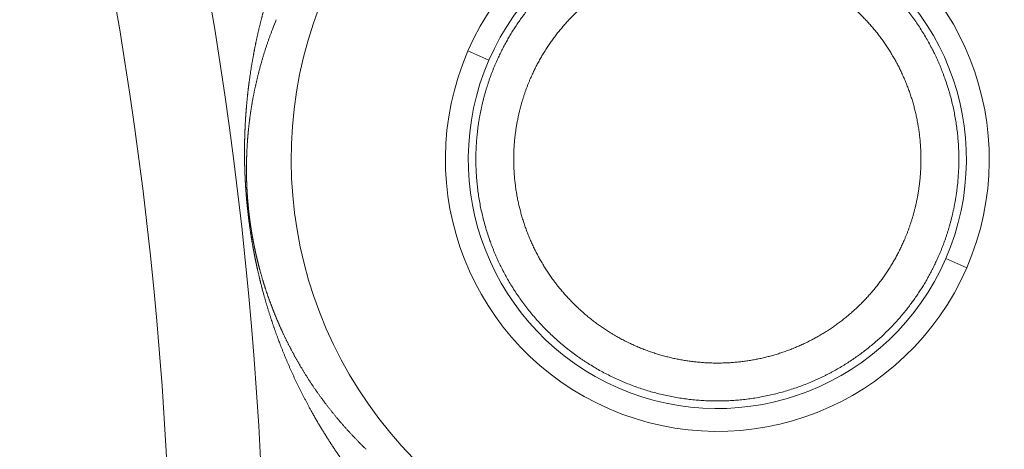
# Model space of a CAD drawing. Header units: millimetres. Extents: x 5437 to 18441, y -4466 to 3128.
# Tile 205 of 256: x 8572 to 8593, y -2773 to -2764. Entities that reach past the tile are written whole.
import ezdxf

# ---------------------------------------------------------------- set-up
doc = ezdxf.new("R2010")
doc.units = ezdxf.units.MM
doc.layers.add('1', color=7, linetype='Continuous', true_color=0xffffff)
doc.styles.add('TXT08', font='txt.shx', dxfattribs={"width": 0.8, "bigfont": 'gbcbig.shx'})
doc.dimstyles.get("Standard").update_dxf_attribs({"dimtxt": 0.18, "dimasz": 0.18, "dimexe": 0.18, "dimexo": 0.0625, "dimgap": 0.09, "dimtad": 0, "dimtih": 1, "dimtoh": 1, "dimdec": 4, "dimzin": 0, "dimdsep": 46, "dimtxsty": 'Standard', "dimcen": 0.09, "dimadec": 0, "dimazin": 0, "dimtfac": 1, "dimtdec": 4, "dimtofl": 0, "dimtmove": 0, "dimatfit": 3, "dimfxl": 1, "dimtolj": 1, "dimtzin": 0, "dimarcsym": 0})
doc.dimstyles.new('YanXiu', dxfattribs={"dimtxt": 40, "dimasz": 30, "dimexe": 0.66, "dimexo": 0.66, "dimgap": 0.66, "dimtad": 0, "dimdec": 1, "dimdsep": 46, "dimtxsty": 'TXT08', "dimcen": 0, "dimclrd": 256, "dimclre": 165, "dimclrt": 90, "dimazin": 2, "dimtfac": 1, "dimtdec": 1, "dimtofl": 0, "dimtmove": 0, "dimatfit": 3, "dimfxl": 1, "dimlwd": 5, "dimlwe": 13, "dimarcsym": 0})

# ---------------------------------------------------------------- blocks, each defined once
blk = doc.blocks.new('*D53')
at = {"color": 0, "lineweight": -2, "transparency": 16777216}
for p, q in [((10989.431, -2154.415), (10692.917, -2240.821)), ((11069.431, -2154.415), (10989.431, -2154.415)), ((8443.48, -2896.412), (8443.48, -2896.232)), ((8443.39, -2896.322), (8443.57, -2896.322))]:
    blk.add_line(p, q, dxfattribs=at)
at = {"color": 0, "lineweight": 20, "transparency": 16777216}
blk.add_solid([(10689.187, -2228.02), (10696.648, -2253.622), (10616.112, -2263.203)], dxfattribs=at)
at = {"layer": 'Defpoints', "color": 0, "lineweight": 20, "transparency": 16777216}
for p in [(10616.112, -2263.203), (6270.848, -3529.44)]:
    blk.add_point(p, dxfattribs=at)
at = {"color": 0, "lineweight": 20, "transparency": 16777216, "insert": (11249.521, -2154.415), "char_height": 80, "attachment_point": 5}
blk.add_mtext('\\A1;R2260', dxfattribs=at)
blk = doc.blocks.new('*D54')
at = {"color": 0, "lineweight": -2, "transparency": 16777216}
blk.add_line((7492.685, -2896.322), (7463.516, -2896.322), dxfattribs=at)
at = {"color": 0, "lineweight": -3, "transparency": 16777216}
for start, end in [(14.724706, 87.329624), (101.590205, 175.275294)]:
    blk.add_arc((8434.119, -2896.322), 970.423, start, end, dxfattribs=at)
at = {"color": 0, "lineweight": 20, "transparency": 16777216}
for points in [[(9385.695, -2646.81), (9359.647, -2652.519), (9389.799, -2727.809)], [(7480.316, -2816.939), (7453.672, -2815.84), (7463.696, -2896.322)]]:
    blk.add_solid(points, dxfattribs=at)
at = {"layer": 'Defpoints', "color": 0, "lineweight": 20, "transparency": 16777216}
for p in [(7900.863, -2085.545), (10671.817, -2501.755), (7492.748, -2896.322), (7740.501, -2896.322), (8434.119, -2896.322)]:
    blk.add_point(p, dxfattribs=at)
at = {"color": 0, "lineweight": 20, "transparency": 16777216, "insert": (8359.241, -1928.792), "char_height": 80, "attachment_point": 5}
blk.add_mtext('\\A1;165%%D', dxfattribs=at)
blk = doc.blocks.new('*D56')
at = {"lineweight": 5, "transparency": 16777216}
blk.add_line((9409.719, -2278.028), (9220.9, -2398.87), dxfattribs=at)
at = {"lineweight": 20, "transparency": 16777216}
blk.add_solid([(9218.205, -2394.659), (9223.595, -2403.082), (9195.632, -2415.042)], dxfattribs=at)
at = {"layer": 'Defpoints', "color": 0, "lineweight": 20, "transparency": 16777216}
for p in [(9195.632, -2415.042), (8443.48, -2896.412)]:
    blk.add_point(p, dxfattribs=at)
at = {"color": 90, "lineweight": 20, "transparency": 16777216, "insert": (9459.689, -2246.048), "char_height": 40, "attachment_point": 5, "rotation": 32.6188, "style": 'TXT08'}
blk.add_mtext('R893', dxfattribs=at)

msp = doc.modelspace()

# ---------------------------------------------------------------- linework, layer by layer
at = {"color": 7, "lineweight": 20}
msp.add_arc((8443.47995, -2896.41157), 893, 10.1099821, 350.11198757, dxfattribs=at)
at = {"layer": '1', "color": 0, "lineweight": 20}
for p, q in [((8581.9104, -2764.2914), (8582.35321, -2764.48373)), ((8591.99996, -2768.67385), (8592.44276, -2768.86618))]:
    msp.add_line(p, q, dxfattribs=at)
for centre, radius, start, end in [((8495.27522, -2777.08546), 82.36106, 357.5117355, 28.8132012), ((8495.27522, -2777.08546), 80.37817, 357.1856145, 28.6322405), ((8587.17658, -2766.57879), 5.7415, 336.52205, 156.52205), ((8587.17658, -2766.57879), 5.25873, 336.52205, 156.52205), ((8587.17658, -2766.57879), 9, 156.52205, 231.761635), ((8587.17658, -2766.57879), 5.7415, 156.52205, 336.52205), ((8587.17658, -2766.57879), 5.25873, 156.52205, 336.52205)]:
    msp.add_arc(centre, radius, start, end, dxfattribs=at)
for points, degree, knots in [([(8591.85437, -2768.61061), (8592.07475, -2768.10324), (8592.22634, -2767.56599), (8592.30372, -2767.01125), (8592.30618, -2765.89481), (8592.01128, -2764.81801), (8591.79124, -2764.30293), (8591.21711, -2763.34541), (8590.40876, -2762.57533), (8589.95445, -2762.24773), (8588.9685, -2761.72393), (8587.87867, -2761.48157), (8587.32046, -2761.43545), (8586.20564, -2761.49569), (8585.1471, -2761.8506), (8584.64519, -2762.09921), (8583.81712, -2762.66125), (8583.14999, -2763.40275), (8582.89147, -2763.76125), (8582.67351, -2764.14472), (8582.49879, -2764.54697)], 5, [0, 0, 0, 0, 0, 0, 0.17262756, 0.17262756, 0.17262756, 0.34525511, 0.34525511, 0.34525511, 0.51788267, 0.51788267, 0.51788267, 0.69051023, 0.69051023, 0.69051023, 0.86313778, 0.86313778, 0.86313778, 1, 1, 1, 1, 1, 1]), ([(8583.23256, -2764.86569), (8583.39445, -2764.49298), (8583.60036, -2764.1394), (8583.84731, -2763.81186), (8584.41385, -2763.22135), (8585.1024, -2762.77909), (8585.47135, -2762.59983), (8586.24458, -2762.33186), (8587.05895, -2762.25142), (8587.46907, -2762.25971), (8588.27953, -2762.37301), (8589.04129, -2762.67202), (8589.40269, -2762.86605), (8590.07279, -2763.33579), (8590.615, -2763.94872), (8590.8485, -2764.28598), (8591.2314, -2765.00921), (8591.43524, -2765.80176), (8591.48967, -2766.20833), (8591.49939, -2766.88294), (8591.3793, -2767.5441), (8591.31216, -2767.80016), (8591.22565, -2768.05005), (8591.1206, -2768.29189)], 5, [0, 0, 0, 0, 0, 0, 0.15040116, 0.15040116, 0.15040116, 0.30080233, 0.30080233, 0.30080233, 0.45120349, 0.45120349, 0.45120349, 0.60160465, 0.60160465, 0.60160465, 0.75200582, 0.75200582, 0.75200582, 0.90240698, 0.90240698, 0.90240698, 1, 1, 1, 1, 1, 1]), ([(8577.31507, -2764.76405), (8577.31638, -2764.75536), (8577.31899, -2764.73792), (8577.32298, -2764.71191), (8577.32702, -2764.6859), (8577.33112, -2764.65991), (8577.33528, -2764.63394), (8577.33949, -2764.60797), (8577.34377, -2764.58203), (8577.34811, -2764.55609), (8577.35251, -2764.53017), (8577.35697, -2764.50427), (8577.36149, -2764.47838), (8577.36607, -2764.4525), (8577.37071, -2764.42664), (8577.37541, -2764.40079), (8577.38016, -2764.37495), (8577.38498, -2764.34913), (8577.38986, -2764.32333), (8577.3948, -2764.29753), (8577.3998, -2764.27175), (8577.40486, -2764.24599), (8577.40998, -2764.22023), (8577.41515, -2764.19449), (8577.42039, -2764.16877), (8577.42569, -2764.14306), (8577.43105, -2764.11736), (8577.43647, -2764.09167), (8577.44195, -2764.066), (8577.44749, -2764.04034), (8577.45309, -2764.01469), (8577.45875, -2763.98906), (8577.46447, -2763.96344), (8577.47025, -2763.93783), (8577.47609, -2763.91224), (8577.48199, -2763.88666), (8577.48795, -2763.86109), (8577.49397, -2763.83554), (8577.50006, -2763.81), (8577.5062, -2763.78447), (8577.5124, -2763.75895), (8577.51866, -2763.73345), (8577.52499, -2763.70795), (8577.53137, -2763.68248), (8577.53781, -2763.65701), (8577.54432, -2763.63156), (8577.55088, -2763.60611), (8577.55751, -2763.58069), (8577.56419, -2763.55527), (8577.57094, -2763.52987), (8577.57775, -2763.50447), (8577.58461, -2763.47909), (8577.59154, -2763.45373), (8577.59853, -2763.42836), (8577.60322, -2763.41153), (8577.60557, -2763.4031)], 3, [0, 0, 0, 0, 0.01593963, 0.03198948, 0.04814974, 0.06442056, 0.08080213, 0.0972946, 0.11389816, 0.13061294, 0.14743912, 0.16437685, 0.18142627, 0.19858754, 0.2158608, 0.23324619, 0.25074386, 0.26835393, 0.28607655, 0.30391185, 0.32185995, 0.33992099, 0.35809508, 0.37638236, 0.39478293, 0.41329692, 0.43192444, 0.45066561, 0.46952054, 0.48848934, 0.50757211, 0.52676896, 0.54607999, 0.56550531, 0.58504502, 0.60469921, 0.62446799, 0.64435143, 0.66434965, 0.68446273, 0.70469076, 0.72503383, 0.74549202, 0.76606543, 0.78675413, 0.80755822, 0.82847776, 0.84951284, 0.87066354, 0.89192994, 0.91331211, 0.93481013, 0.95642407, 0.978154, 1, 1, 1, 1]), ([(8577.78746, -2763.81967), (8577.78348, -2763.82998), (8577.77556, -2763.85053), (8577.76377, -2763.88157), (8577.75211, -2763.91261), (8577.74059, -2763.94368), (8577.72919, -2763.97477), (8577.71793, -2764.00589), (8577.70681, -2764.03702), (8577.69581, -2764.06818), (8577.68495, -2764.09935), (8577.67423, -2764.13055), (8577.66363, -2764.16176), (8577.65317, -2764.19299), (8577.64284, -2764.22424), (8577.63264, -2764.25551), (8577.62258, -2764.28679), (8577.61265, -2764.31808), (8577.60285, -2764.34939), (8577.59318, -2764.38072), (8577.58364, -2764.41206), (8577.57424, -2764.44341), (8577.56497, -2764.47477), (8577.55583, -2764.50614), (8577.54682, -2764.53753), (8577.53794, -2764.56892), (8577.52919, -2764.60032), (8577.52058, -2764.63174), (8577.5121, -2764.66316), (8577.50374, -2764.69459), (8577.49552, -2764.72602), (8577.48743, -2764.75746), (8577.47947, -2764.78891), (8577.47164, -2764.82036), (8577.46394, -2764.85182), (8577.45637, -2764.88328), (8577.44893, -2764.91474), (8577.44162, -2764.9462), (8577.43444, -2764.97767), (8577.4274, -2765.00914), (8577.42047, -2765.04059), (8577.41593, -2765.06174), (8577.41367, -2765.07225)], 3, [0, 0, 0, 0, 0.02961005, 0.05898257, 0.08811762, 0.11701527, 0.14567561, 0.17409868, 0.20228459, 0.23023339, 0.25794518, 0.28542002, 0.31265801, 0.33965923, 0.36642376, 0.3929517, 0.41924314, 0.44529818, 0.47111691, 0.49669943, 0.52204585, 0.54715627, 0.5720308, 0.59666955, 0.62107264, 0.6452402, 0.66917233, 0.69286917, 0.71633085, 0.73955749, 0.76254925, 0.78530626, 0.80782867, 0.83011663, 0.85217029, 0.87398983, 0.89557539, 0.91692717, 0.93804533, 0.95893006, 0.97958155, 1, 1, 1, 1]), ([(8582.49879, -2764.54697), (8582.27842, -2765.05434), (8582.12683, -2765.59159), (8582.04944, -2766.14633), (8582.04699, -2767.26277), (8582.34189, -2768.33957), (8582.56192, -2768.85465), (8583.13605, -2769.81217), (8583.94441, -2770.58225), (8584.39872, -2770.90985), (8585.38467, -2771.43365), (8586.47449, -2771.67601), (8587.0327, -2771.72213), (8588.14753, -2771.66189), (8589.20607, -2771.30698), (8589.70798, -2771.05837), (8590.53605, -2770.49633), (8591.20318, -2769.75484), (8591.46169, -2769.39633), (8591.67965, -2769.01286), (8591.85437, -2768.61061)], 5, [0, 0, 0, 0, 0, 0, 0.17262756, 0.17262756, 0.17262756, 0.34525511, 0.34525511, 0.34525511, 0.51788267, 0.51788267, 0.51788267, 0.69051023, 0.69051023, 0.69051023, 0.86313779, 0.86313779, 0.86313779, 1, 1, 1, 1, 1, 1]), ([(8577.20875, -2765.80472), (8577.20918, -2765.79708), (8577.21003, -2765.78174), (8577.21137, -2765.75888), (8577.21276, -2765.73601), (8577.21419, -2765.71315), (8577.21566, -2765.69029), (8577.21719, -2765.66744), (8577.21876, -2765.64459), (8577.22037, -2765.62175), (8577.22203, -2765.59892), (8577.22374, -2765.57609), (8577.22549, -2765.55327), (8577.22729, -2765.53045), (8577.22914, -2765.50764), (8577.23103, -2765.48483), (8577.23297, -2765.46203), (8577.23496, -2765.43923), (8577.23699, -2765.41644), (8577.23906, -2765.39365), (8577.24119, -2765.37087), (8577.24336, -2765.34809), (8577.24557, -2765.32532), (8577.24784, -2765.30255), (8577.25015, -2765.27979), (8577.2525, -2765.25703), (8577.2549, -2765.23428), (8577.25735, -2765.21153), (8577.25985, -2765.18878), (8577.26239, -2765.16605), (8577.26497, -2765.14331), (8577.26761, -2765.12058), (8577.27029, -2765.09786), (8577.27301, -2765.07514), (8577.27578, -2765.05242), (8577.2786, -2765.02971), (8577.28147, -2765.007), (8577.28438, -2764.9843), (8577.28734, -2764.9616), (8577.29034, -2764.93891), (8577.29339, -2764.91621), (8577.29545, -2764.90116), (8577.29649, -2764.89361)], 3, [0, 0, 0, 0, 0.02155605, 0.04328174, 0.06517774, 0.08724472, 0.1094833, 0.13189411, 0.15447776, 0.17723485, 0.20016597, 0.22327167, 0.24655252, 0.27000907, 0.29364184, 0.31745135, 0.34143812, 0.36560264, 0.3899454, 0.41446688, 0.43916753, 0.46404782, 0.48910819, 0.51434908, 0.53977092, 0.56537411, 0.59115909, 0.61712623, 0.64327594, 0.6696086, 0.69612458, 0.72282425, 0.74970798, 0.77677612, 0.80402901, 0.831467, 0.85909041, 0.88689957, 0.9148948, 0.94307641, 0.97144471, 1, 1, 1, 1]), ([(8591.1206, -2768.29189), (8590.95871, -2768.6646), (8590.7528, -2769.01818), (8590.50586, -2769.34572), (8589.93931, -2769.93623), (8589.25077, -2770.37849), (8588.88182, -2770.55776), (8588.10859, -2770.82573), (8587.29421, -2770.90616), (8586.8841, -2770.89787), (8586.07364, -2770.78457), (8585.31188, -2770.48556), (8584.95048, -2770.29153), (8584.28037, -2769.82179), (8583.73816, -2769.20886), (8583.50467, -2768.87161), (8583.12177, -2768.14837), (8582.91792, -2767.35582), (8582.86349, -2766.94925), (8582.85377, -2766.27464), (8582.97386, -2765.61348), (8583.04101, -2765.35743), (8583.12752, -2765.10753), (8583.23256, -2764.86569)], 5, [0, 0, 0, 0, 0, 0, 0.15040116, 0.15040116, 0.15040116, 0.30080233, 0.30080233, 0.30080233, 0.45120349, 0.45120349, 0.45120349, 0.60160465, 0.60160465, 0.60160465, 0.75200582, 0.75200582, 0.75200582, 0.90240698, 0.90240698, 0.90240698, 1, 1, 1, 1, 1, 1]), ([(8577.41367, -2765.07225), (8577.41186, -2765.08072), (8577.40827, -2765.09759), (8577.40296, -2765.12307), (8577.39772, -2765.14855), (8577.39257, -2765.17404), (8577.3875, -2765.19953), (8577.38251, -2765.22504), (8577.3776, -2765.25055), (8577.37278, -2765.27607), (8577.36804, -2765.3016), (8577.36338, -2765.32711), (8577.36032, -2765.34426), (8577.35879, -2765.35279)], 3, [0, 0, 0, 0, 0.09515739, 0.18946298, 0.28291746, 0.37552151, 0.46727584, 0.55818118, 0.64823828, 0.7374479, 0.82581085, 0.91332794, 1, 1, 1, 1]), ([(8577.35879, -2765.35281), (8577.35727, -2765.36141), (8577.35425, -2765.37852), (8577.34979, -2765.4044), (8577.34541, -2765.43025), (8577.34111, -2765.45611), (8577.3369, -2765.48198), (8577.33278, -2765.50785), (8577.32874, -2765.53372), (8577.32478, -2765.55959), (8577.32091, -2765.58547), (8577.31712, -2765.61134), (8577.31341, -2765.63722), (8577.30979, -2765.6631), (8577.30625, -2765.68898), (8577.3028, -2765.71485), (8577.29943, -2765.74073), (8577.29614, -2765.76661), (8577.29294, -2765.79249), (8577.28982, -2765.81836), (8577.28679, -2765.84424), (8577.28384, -2765.87011), (8577.28097, -2765.89598), (8577.27819, -2765.92185), (8577.27549, -2765.94771), (8577.27287, -2765.97358), (8577.27034, -2765.99944), (8577.26789, -2766.02529), (8577.26552, -2766.05114), (8577.26323, -2766.07699), (8577.26103, -2766.10284), (8577.25891, -2766.12867), (8577.25688, -2766.15451), (8577.25492, -2766.18034), (8577.25305, -2766.20616), (8577.25127, -2766.23198), (8577.24956, -2766.25779), (8577.24794, -2766.28359), (8577.2464, -2766.30939), (8577.24494, -2766.33518), (8577.24356, -2766.36096), (8577.24227, -2766.38674), (8577.24106, -2766.4125), (8577.23993, -2766.43826), (8577.23888, -2766.46401), (8577.23791, -2766.48976), (8577.23702, -2766.51547), (8577.2365, -2766.53281), (8577.23623, -2766.54141)], 3, [0, 0, 0, 0, 0.02784549, 0.05541293, 0.08270262, 0.10971488, 0.13645002, 0.16290838, 0.18909029, 0.21499612, 0.24062622, 0.26598098, 0.29106078, 0.31586602, 0.34039712, 0.36465451, 0.38863863, 0.41234995, 0.43578893, 0.45895607, 0.48185188, 0.50447689, 0.52683165, 0.54891672, 0.57073269, 0.59228018, 0.61355981, 0.63457224, 0.65531817, 0.67579829, 0.69601335, 0.71596412, 0.73565139, 0.75507599, 0.7742388, 0.7931407, 0.81178265, 0.83016562, 0.84829063, 0.86615874, 0.88377108, 0.90112879, 0.9182331, 0.93508527, 0.95168662, 0.96803855, 0.9841425, 1, 1, 1, 1]), ([(8577.1991, -2766.01361), (8577.19929, -2766.00848), (8577.19969, -2765.99783), (8577.20035, -2765.98146), (8577.20108, -2765.96407), (8577.20188, -2765.94568), (8577.20275, -2765.92628), (8577.20394, -2765.9003), (8577.2054, -2765.86949), (8577.20708, -2765.83559), (8577.20821, -2765.8146), (8577.20875, -2765.80472)], 3, [0, 0, 0, 0, 0.07117792, 0.14762862, 0.22935486, 0.31635893, 0.40864279, 0.50620812, 0.68884406, 0.85343786, 1, 1, 1, 1]), ([(8577.23983, -2767.47325), (8577.2393, -2767.46752), (8577.23824, -2767.45606), (8577.23669, -2767.43889), (8577.23516, -2767.42172), (8577.23366, -2767.40455), (8577.23218, -2767.38738), (8577.23073, -2767.37022), (8577.22931, -2767.35305), (8577.22791, -2767.33588), (8577.22654, -2767.31871), (8577.2252, -2767.30155), (8577.22388, -2767.28438), (8577.22258, -2767.26721), (8577.22132, -2767.25005), (8577.22008, -2767.23288), (8577.21886, -2767.21572), (8577.21768, -2767.19855), (8577.21652, -2767.18139), (8577.21538, -2767.16422), (8577.21427, -2767.14706), (8577.21319, -2767.12989), (8577.21213, -2767.11273), (8577.2111, -2767.09556), (8577.2101, -2767.0784), (8577.20912, -2767.06123), (8577.20817, -2767.04407), (8577.20724, -2767.0269), (8577.20634, -2767.00974), (8577.20547, -2766.99257), (8577.20463, -2766.97541), (8577.20381, -2766.95825), (8577.20301, -2766.94108), (8577.20224, -2766.92392), (8577.2015, -2766.90675), (8577.20079, -2766.88959), (8577.2001, -2766.87242), (8577.19944, -2766.85525), (8577.1988, -2766.83809), (8577.19819, -2766.82092), (8577.1976, -2766.80376), (8577.19705, -2766.78659), (8577.19651, -2766.76942), (8577.19601, -2766.75226), (8577.19553, -2766.73509), (8577.19508, -2766.71792), (8577.19465, -2766.70075), (8577.19425, -2766.68359), (8577.19388, -2766.66642), (8577.19353, -2766.64925), (8577.19321, -2766.63208), (8577.19291, -2766.61491), (8577.19264, -2766.59774), (8577.1924, -2766.58057), (8577.19218, -2766.5634), (8577.19199, -2766.54623), (8577.19183, -2766.52905), (8577.19169, -2766.51188), (8577.19158, -2766.49471), (8577.19149, -2766.47753), (8577.19143, -2766.46036), (8577.1914, -2766.44319), (8577.19139, -2766.42601), (8577.19141, -2766.40883), (8577.19146, -2766.39166), (8577.19153, -2766.37448), (8577.19163, -2766.3573), (8577.19175, -2766.34012), (8577.1919, -2766.32294), (8577.19208, -2766.30576), (8577.19228, -2766.28858), (8577.19251, -2766.2714), (8577.19277, -2766.25421), (8577.19305, -2766.23703), (8577.19336, -2766.21985), (8577.19369, -2766.20266), (8577.19405, -2766.18548), (8577.19444, -2766.16829), (8577.19485, -2766.1511), (8577.19529, -2766.13391), (8577.19575, -2766.11672), (8577.19624, -2766.09953), (8577.19676, -2766.08234), (8577.19731, -2766.06515), (8577.19788, -2766.04795), (8577.19847, -2766.03075), (8577.19889, -2766.01934), (8577.1991, -2766.01362)], 3, [0, 0, 0, 0, 0.00944674, 0.01891535, 0.02840735, 0.03792424, 0.04746754, 0.05703873, 0.06663929, 0.07627067, 0.08593434, 0.09563171, 0.10536421, 0.11513324, 0.12494019, 0.13478643, 0.14467332, 0.1546022, 0.16457438, 0.17459117, 0.18465386, 0.19476372, 0.204922, 0.21512994, 0.22538874, 0.23569962, 0.24606374, 0.25648227, 0.26695636, 0.27748714, 0.2880757, 0.29872313, 0.30943052, 0.32019892, 0.33102935, 0.34192284, 0.35288039, 0.36390299, 0.37499159, 0.38614715, 0.3973706, 0.40866286, 0.42002481, 0.43145736, 0.44296135, 0.45453764, 0.46618707, 0.47791045, 0.48970858, 0.50158226, 0.51353225, 0.52555932, 0.5376642, 0.54984763, 0.56211033, 0.57445298, 0.58687629, 0.59938093, 0.61196755, 0.62463681, 0.63738934, 0.65022577, 0.6631467, 0.67615275, 0.68924449, 0.7024225, 0.71568735, 0.72903959, 0.74247977, 0.75600841, 0.76962604, 0.78333318, 0.79713032, 0.81101796, 0.82499657, 0.83906665, 0.85322864, 0.867483, 0.88183018, 0.89627062, 0.91080475, 0.92543299, 0.94015575, 0.95497344, 0.96988645, 0.98489518, 1, 1, 1, 1]), ([(8577.23295, -2766.71426), (8577.2329, -2766.71977), (8577.23282, -2766.73072), (8577.23273, -2766.74727), (8577.23267, -2766.76382), (8577.23265, -2766.78036), (8577.23266, -2766.7969), (8577.23271, -2766.81344), (8577.23279, -2766.82997), (8577.2329, -2766.84651), (8577.23304, -2766.86304), (8577.23322, -2766.87957), (8577.23343, -2766.89609), (8577.23368, -2766.91262), (8577.23396, -2766.92914), (8577.23427, -2766.94566), (8577.23462, -2766.96218), (8577.235, -2766.97869), (8577.23541, -2766.9952), (8577.23586, -2767.01171), (8577.23633, -2767.02821), (8577.23685, -2767.04472), (8577.23739, -2767.06122), (8577.23797, -2767.07771), (8577.23859, -2767.09421), (8577.23923, -2767.11069), (8577.23991, -2767.12718), (8577.24062, -2767.14366), (8577.24137, -2767.16014), (8577.24215, -2767.17662), (8577.24296, -2767.19309), (8577.2438, -2767.20956), (8577.24468, -2767.22602), (8577.24559, -2767.24248), (8577.24654, -2767.25894), (8577.24752, -2767.27539), (8577.24853, -2767.29184), (8577.24957, -2767.30829), (8577.25065, -2767.32473), (8577.25176, -2767.34116), (8577.2529, -2767.35759), (8577.25408, -2767.37402), (8577.25529, -2767.39044), (8577.25653, -2767.40686), (8577.2578, -2767.42327), (8577.25911, -2767.43968), (8577.26045, -2767.45608), (8577.26183, -2767.47248), (8577.26323, -2767.48888), (8577.26467, -2767.50527), (8577.26615, -2767.52165), (8577.26765, -2767.53803), (8577.26919, -2767.5544), (8577.27076, -2767.57077), (8577.27184, -2767.5817), (8577.27238, -2767.58716)], 3, [0, 0, 0, 0, 0.02416702, 0.04808744, 0.07176288, 0.095195, 0.11838555, 0.14133629, 0.16404908, 0.18652581, 0.20876843, 0.23077897, 0.25255952, 0.27411221, 0.29543928, 0.31654301, 0.33742578, 0.35809002, 0.37853824, 0.39877306, 0.41879716, 0.4386133, 0.45822434, 0.47763323, 0.49684301, 0.51585681, 0.53467788, 0.55330953, 0.57175522, 0.59001849, 0.60810297, 0.62601244, 0.64375076, 0.66132192, 0.67873001, 0.69597925, 0.71307396, 0.73001861, 0.74681775, 0.76347608, 0.77999841, 0.79638966, 0.81265489, 0.82879926, 0.84482805, 0.86074665, 0.8765606, 0.89227549, 0.90789706, 0.92343115, 0.93888368, 0.95426067, 0.96956824, 0.9848126, 1, 1, 1, 1]), ([(8577.23623, -2766.54143), (8577.23605, -2766.54782), (8577.23568, -2766.56053), (8577.23518, -2766.57976), (8577.23472, -2766.59896), (8577.23431, -2766.61816), (8577.23395, -2766.63736), (8577.23363, -2766.65655), (8577.23335, -2766.67573), (8577.23312, -2766.6949), (8577.233, -2766.70779), (8577.23295, -2766.71419)], 3, [0, 0, 0, 0, 0.11642231, 0.23149947, 0.34523852, 0.45764675, 0.56873173, 0.67850127, 0.78696351, 0.89412684, 1, 1, 1, 1]), ([(8577.30112, -2767.99922), (8577.30028, -2767.9932), (8577.2986, -2767.98117), (8577.29611, -2767.96309), (8577.29364, -2767.945), (8577.29121, -2767.92691), (8577.2888, -2767.90882), (8577.28642, -2767.89072), (8577.28408, -2767.87262), (8577.28176, -2767.85451), (8577.27947, -2767.8364), (8577.27721, -2767.81828), (8577.27498, -2767.80016), (8577.27278, -2767.78204), (8577.27061, -2767.76391), (8577.26846, -2767.74578), (8577.26635, -2767.72764), (8577.26427, -2767.7095), (8577.26221, -2767.69135), (8577.26019, -2767.6732), (8577.25819, -2767.65504), (8577.25622, -2767.63688), (8577.25428, -2767.61872), (8577.25237, -2767.60055), (8577.25049, -2767.58237), (8577.24864, -2767.56419), (8577.24682, -2767.54601), (8577.24503, -2767.52782), (8577.24327, -2767.50963), (8577.24153, -2767.49143), (8577.2404, -2767.47931), (8577.23983, -2767.47325)], 3, [0, 0, 0, 0, 0.03500155, 0.06990635, 0.10472082, 0.13945142, 0.17410469, 0.20868718, 0.24320549, 0.27766626, 0.31207617, 0.34644192, 0.38077023, 0.41506786, 0.44934158, 0.48359816, 0.51784441, 0.55208711, 0.58633308, 0.6205891, 0.65486198, 0.6891585, 0.72348542, 0.7578495, 0.79225746, 0.82671602, 0.86123183, 0.89581156, 0.93046179, 0.9651891, 1, 1, 1, 1]), ([(8577.27239, -2767.58728), (8577.27285, -2767.59188), (8577.27376, -2767.60107), (8577.27517, -2767.61487), (8577.27659, -2767.62867), (8577.27804, -2767.64246), (8577.27951, -2767.65626), (8577.28101, -2767.67005), (8577.28253, -2767.68384), (8577.28407, -2767.69762), (8577.28564, -2767.7114), (8577.28723, -2767.72518), (8577.28885, -2767.73896), (8577.29048, -2767.75273), (8577.29214, -2767.7665), (8577.29383, -2767.78027), (8577.29554, -2767.79404), (8577.29727, -2767.8078), (8577.29902, -2767.82156), (8577.3008, -2767.83532), (8577.3026, -2767.84907), (8577.30442, -2767.86282), (8577.30627, -2767.87656), (8577.30814, -2767.89031), (8577.31004, -2767.90405), (8577.31195, -2767.91778), (8577.31389, -2767.93151), (8577.31586, -2767.94524), (8577.31785, -2767.95897), (8577.31986, -2767.97269), (8577.32189, -2767.98641), (8577.32395, -2768.00012), (8577.32603, -2768.01383), (8577.32813, -2768.02754), (8577.33026, -2768.04124), (8577.33241, -2768.05494), (8577.33458, -2768.06864), (8577.33678, -2768.08233), (8577.339, -2768.09602), (8577.34124, -2768.1097), (8577.34351, -2768.12338), (8577.3458, -2768.13705), (8577.34811, -2768.15072), (8577.35045, -2768.16439), (8577.35281, -2768.17805), (8577.35519, -2768.19171), (8577.3576, -2768.20536), (8577.36003, -2768.21901), (8577.36248, -2768.23266), (8577.36495, -2768.2463), (8577.36745, -2768.25993), (8577.36997, -2768.27356), (8577.37252, -2768.28719), (8577.37508, -2768.30081), (8577.37767, -2768.31443), (8577.38029, -2768.32804), (8577.38292, -2768.34165), (8577.38558, -2768.35525), (8577.38827, -2768.36885), (8577.39097, -2768.38244), (8577.3937, -2768.39603), (8577.39645, -2768.40962), (8577.39923, -2768.42319), (8577.40203, -2768.43677), (8577.40485, -2768.45033), (8577.40769, -2768.4639), (8577.41056, -2768.47745), (8577.41345, -2768.49101), (8577.41636, -2768.50455), (8577.4193, -2768.5181), (8577.42226, -2768.53163), (8577.42524, -2768.54516), (8577.42824, -2768.55869), (8577.43127, -2768.57221), (8577.43432, -2768.58572), (8577.43739, -2768.59923), (8577.44049, -2768.61273), (8577.44361, -2768.62623), (8577.44675, -2768.63972), (8577.44992, -2768.65321), (8577.4531, -2768.66669), (8577.45631, -2768.68016), (8577.45955, -2768.69363), (8577.4628, -2768.70709), (8577.46608, -2768.72055), (8577.46938, -2768.73401), (8577.47159, -2768.74292), (8577.4727, -2768.74739)], 3, [0, 0, 0, 0, 0.00973998, 0.01945681, 0.02915336, 0.03883256, 0.04849734, 0.05815063, 0.0677954, 0.07743459, 0.08707118, 0.09670814, 0.10634842, 0.115995, 0.12565084, 0.13531888, 0.14500206, 0.15470331, 0.16442554, 0.17417164, 0.18394447, 0.19374689, 0.20358171, 0.21345172, 0.22335969, 0.23330834, 0.24330039, 0.25333847, 0.26342523, 0.27356326, 0.28375509, 0.29400324, 0.30431018, 0.31467833, 0.32511007, 0.33560775, 0.34617367, 0.35681006, 0.36751915, 0.37830309, 0.38916399, 0.40010395, 0.41112497, 0.42222906, 0.43341814, 0.44469411, 0.45605883, 0.46751411, 0.47906171, 0.49070335, 0.50244073, 0.51427548, 0.52620921, 0.53824347, 0.5503798, 0.56261968, 0.57496456, 0.58741585, 0.59997492, 0.61264312, 0.62542175, 0.63831209, 0.65131538, 0.66443282, 0.67766559, 0.69101484, 0.70448168, 0.71806721, 0.73177247, 0.74559851, 0.75954633, 0.77361691, 0.78781119, 0.80213012, 0.81657459, 0.83114549, 0.84584367, 0.86066997, 0.87562521, 0.89071018, 0.90592566, 0.92127239, 0.93675111, 0.95236255, 0.96810739, 0.98398632, 1, 1, 1, 1]), ([(8577.387, -2768.52167), (8577.38575, -2768.515), (8577.38325, -2768.50171), (8577.37953, -2768.48166), (8577.37584, -2768.46162), (8577.37219, -2768.44157), (8577.36858, -2768.42152), (8577.365, -2768.40146), (8577.36146, -2768.3814), (8577.35796, -2768.36133), (8577.35449, -2768.34126), (8577.35106, -2768.32118), (8577.34767, -2768.3011), (8577.34431, -2768.28101), (8577.34099, -2768.26092), (8577.3377, -2768.24082), (8577.33445, -2768.22072), (8577.33124, -2768.20061), (8577.32807, -2768.1805), (8577.32493, -2768.16039), (8577.32182, -2768.14026), (8577.31876, -2768.12014), (8577.31573, -2768.10001), (8577.31273, -2768.07987), (8577.30978, -2768.05973), (8577.30686, -2768.03958), (8577.30397, -2768.01943), (8577.30207, -2768.00596), (8577.30112, -2767.99924)], 3, [0, 0, 0, 0, 0.04146241, 0.08263571, 0.12352538, 0.16413699, 0.20447623, 0.24454891, 0.28436096, 0.32391842, 0.36322745, 0.40229433, 0.44112545, 0.47972732, 0.51810658, 0.55626996, 0.59422433, 0.63197666, 0.66953404, 0.70690367, 0.74409284, 0.78110898, 0.8179596, 0.85465232, 0.89119487, 0.92759504, 0.96386075, 1, 1, 1, 1]), ([(8577.4727, -2768.74739), (8577.47394, -2768.75237), (8577.47646, -2768.76251), (8577.48029, -2768.77774), (8577.48424, -2768.79333), (8577.48831, -2768.80925), (8577.4925, -2768.82551), (8577.49682, -2768.84211), (8577.50126, -2768.85905), (8577.50583, -2768.87632), (8577.51053, -2768.89393), (8577.51682, -2768.91731), (8577.52458, -2768.94579), (8577.53368, -2768.97864), (8577.5425, -2769.00998), (8577.55103, -2769.03989), (8577.55659, -2769.059), (8577.55933, -2769.06842)], 3, [0, 0, 0, 0, 0.04216934, 0.08583598, 0.13100297, 0.17767301, 0.22584857, 0.27553191, 0.32672504, 0.37942982, 0.43364796, 0.48938099, 0.59728853, 0.7022921, 0.80440329, 0.90363471, 1, 1, 1, 1]), ([(8577.56513, -2769.31026), (8577.56311, -2769.3026), (8577.5591, -2769.28736), (8577.5531, -2769.26433), (8577.54716, -2769.2413), (8577.54126, -2769.21826), (8577.53541, -2769.19521), (8577.52961, -2769.17214), (8577.52386, -2769.14907), (8577.51815, -2769.12598), (8577.5125, -2769.10289), (8577.50689, -2769.07978), (8577.50134, -2769.05666), (8577.49583, -2769.03353), (8577.49037, -2769.01039), (8577.48496, -2768.98724), (8577.4796, -2768.96408), (8577.47429, -2768.94091), (8577.47076, -2768.92536), (8577.46901, -2768.91761)], 3, [0, 0, 0, 0, 0.06313143, 0.1257053, 0.18772506, 0.24919427, 0.31011659, 0.37049576, 0.43033563, 0.48964017, 0.54841344, 0.60665961, 0.66438298, 0.72158797, 0.77827909, 0.834461, 0.8901385, 0.94531648, 1, 1, 1, 1]), ([(8577.55934, -2769.06846), (8577.5612, -2769.07481), (8577.56494, -2769.08759), (8577.57056, -2769.10659), (8577.57623, -2769.1256), (8577.58195, -2769.14459), (8577.58772, -2769.16358), (8577.59353, -2769.18255), (8577.59939, -2769.20152), (8577.6053, -2769.22048), (8577.61126, -2769.23943), (8577.61726, -2769.25837), (8577.62332, -2769.27731), (8577.62942, -2769.29623), (8577.63556, -2769.31514), (8577.64176, -2769.33404), (8577.648, -2769.35294), (8577.65429, -2769.37182), (8577.66063, -2769.39069), (8577.66702, -2769.40955), (8577.67345, -2769.4284), (8577.67993, -2769.44725), (8577.68646, -2769.46608), (8577.69304, -2769.4849), (8577.69966, -2769.5037), (8577.70633, -2769.5225), (8577.71305, -2769.54129), (8577.71982, -2769.56006), (8577.72663, -2769.57882), (8577.7335, -2769.59757), (8577.7404, -2769.61631), (8577.74736, -2769.63504), (8577.75437, -2769.65375), (8577.76142, -2769.67246), (8577.76852, -2769.69115), (8577.77566, -2769.70982), (8577.78286, -2769.72849), (8577.7901, -2769.74714), (8577.79739, -2769.76578), (8577.80472, -2769.78441), (8577.8121, -2769.80302), (8577.81953, -2769.82162), (8577.82701, -2769.8402), (8577.83454, -2769.85878), (8577.84211, -2769.87733), (8577.84973, -2769.89588), (8577.8574, -2769.91441), (8577.86511, -2769.93292), (8577.87287, -2769.95143), (8577.88068, -2769.96991), (8577.88854, -2769.98838), (8577.89644, -2770.00685), (8577.90172, -2770.01908), (8577.90437, -2770.02521)], 3, [0, 0, 0, 0, 0.01529732, 0.03076084, 0.04639109, 0.06218857, 0.07815379, 0.09428721, 0.1105893, 0.12706052, 0.1437013, 0.16051206, 0.17749321, 0.19464515, 0.21196826, 0.22946293, 0.2471295, 0.26496834, 0.2829798, 0.30116419, 0.31952185, 0.3380531, 0.35675823, 0.37563754, 0.39469133, 0.41391988, 0.43332345, 0.45290232, 0.47265675, 0.49258698, 0.51269327, 0.53297585, 0.55343496, 0.57407083, 0.59488367, 0.6158737, 0.63704113, 0.65838617, 0.67990902, 0.70160988, 0.72348892, 0.74554635, 0.76778233, 0.79019706, 0.81279069, 0.8355634, 0.85851536, 0.88164673, 0.90495765, 0.92844829, 0.9521188, 0.97596932, 1, 1, 1, 1]), ([(8577.9098, -2770.39232), (8577.90648, -2770.38346), (8577.89988, -2770.36582), (8577.89, -2770.33916), (8577.88019, -2770.31249), (8577.87044, -2770.2858), (8577.86077, -2770.25909), (8577.85117, -2770.23236), (8577.84163, -2770.20561), (8577.83216, -2770.17883), (8577.82276, -2770.15204), (8577.81343, -2770.12522), (8577.80416, -2770.09838), (8577.79497, -2770.07152), (8577.78584, -2770.04464), (8577.77678, -2770.01774), (8577.76779, -2769.99081), (8577.75887, -2769.96387), (8577.75002, -2769.9369), (8577.74123, -2769.90991), (8577.73251, -2769.88289), (8577.72387, -2769.85586), (8577.71528, -2769.8288), (8577.70677, -2769.80172), (8577.69833, -2769.77462), (8577.68995, -2769.7475), (8577.68164, -2769.72035), (8577.6734, -2769.69318), (8577.66523, -2769.66599), (8577.65712, -2769.63877), (8577.64909, -2769.61154), (8577.64112, -2769.58428), (8577.63322, -2769.55699), (8577.62538, -2769.52969), (8577.61762, -2769.50236), (8577.60992, -2769.47502), (8577.60481, -2769.45664), (8577.60226, -2769.44749)], 3, [0, 0, 0, 0, 0.03309902, 0.06592373, 0.0984747, 0.13075253, 0.16275783, 0.19449122, 0.22595335, 0.25714488, 0.28806647, 0.31871882, 0.34910265, 0.37921868, 0.40906766, 0.43865037, 0.4679676, 0.49702016, 0.52580888, 0.55433463, 0.58259829, 0.61060076, 0.63834299, 0.66582592, 0.69305056, 0.7200179, 0.74672901, 0.77318495, 0.79938683, 0.8253358, 0.85103302, 0.87647971, 0.9016771, 0.92662649, 0.95132919, 0.97578656, 1, 1, 1, 1]), ([(8577.90438, -2770.02524), (8577.90752, -2770.03249), (8577.91383, -2770.04705), (8577.92332, -2770.06872), (8577.93287, -2770.09037), (8577.94248, -2770.112), (8577.95216, -2770.1336), (8577.9619, -2770.15517), (8577.97171, -2770.17673), (8577.97825, -2770.19099), (8577.98154, -2770.19815)], 3, [0, 0, 0, 0, 0.12135933, 0.24375706, 0.36719411, 0.49167139, 0.61718977, 0.74375011, 0.87135325, 1, 1, 1, 1]), ([(8577.98154, -2770.19815), (8577.9853, -2770.20629), (8577.99285, -2770.22266), (8578.0042, -2770.24699), (8578.01564, -2770.27133), (8578.02717, -2770.29565), (8578.03879, -2770.31995), (8578.0505, -2770.34423), (8578.06229, -2770.36849), (8578.07418, -2770.39273), (8578.08616, -2770.41696), (8578.09822, -2770.44116), (8578.11038, -2770.46534), (8578.12262, -2770.4895), (8578.13496, -2770.51364), (8578.14738, -2770.53776), (8578.15989, -2770.56186), (8578.1725, -2770.58593), (8578.18519, -2770.60999), (8578.19797, -2770.63402), (8578.21084, -2770.65802), (8578.2238, -2770.682), (8578.23685, -2770.70596), (8578.24999, -2770.72989), (8578.26322, -2770.7538), (8578.27654, -2770.77768), (8578.28995, -2770.80155), (8578.29891, -2770.81734), (8578.3034, -2770.82527)], 3, [0, 0, 0, 0, 0.03421344, 0.06876497, 0.10365487, 0.13888337, 0.17445071, 0.21035713, 0.24660285, 0.28318809, 0.32011308, 0.35737801, 0.39498309, 0.43292852, 0.47121449, 0.50984119, 0.54880879, 0.58811748, 0.62776743, 0.66775881, 0.70809177, 0.74876649, 0.78978311, 0.83114179, 0.87284268, 0.91488591, 0.95727164, 1, 1, 1, 1]), ([(8578.55845, -2771.81283), (8578.55338, -2771.80349), (8578.54328, -2771.78488), (8578.52816, -2771.75678), (8578.51312, -2771.72866), (8578.49817, -2771.70049), (8578.4833, -2771.67229), (8578.46851, -2771.64406), (8578.45381, -2771.61579), (8578.43918, -2771.58748), (8578.42465, -2771.55914), (8578.41019, -2771.53076), (8578.39582, -2771.50234), (8578.38153, -2771.47388), (8578.36732, -2771.44539), (8578.35319, -2771.41686), (8578.33915, -2771.3883), (8578.32519, -2771.3597), (8578.31132, -2771.33106), (8578.29752, -2771.30238), (8578.28381, -2771.27367), (8578.27018, -2771.24491), (8578.25663, -2771.21612), (8578.24317, -2771.1873), (8578.22978, -2771.15843), (8578.21648, -2771.12953), (8578.20327, -2771.10059), (8578.19013, -2771.07161), (8578.17708, -2771.04259), (8578.16411, -2771.01354), (8578.15122, -2770.98445), (8578.13841, -2770.95532), (8578.12568, -2770.92615), (8578.11304, -2770.89694), (8578.10048, -2770.86769), (8578.088, -2770.83841), (8578.0756, -2770.80909), (8578.06328, -2770.77972), (8578.05105, -2770.75032), (8578.03889, -2770.72088), (8578.02682, -2770.6914), (8578.01483, -2770.66189), (8578.00292, -2770.63233), (8577.9911, -2770.60273), (8577.97935, -2770.5731), (8577.96768, -2770.54342), (8577.9561, -2770.51372), (8577.9484, -2770.49376), (8577.94456, -2770.48382)], 3, [0, 0, 0, 0, 0.02540423, 0.05064323, 0.07571714, 0.10062608, 0.12537018, 0.14994957, 0.17436439, 0.19861478, 0.22270087, 0.24662281, 0.27038074, 0.29397482, 0.3174052, 0.34067203, 0.36377547, 0.38671569, 0.40949284, 0.43210711, 0.45455866, 0.47684768, 0.49897433, 0.52093882, 0.54274132, 0.56438203, 0.58586115, 0.60717888, 0.62833542, 0.649331, 0.67016583, 0.69084012, 0.71135411, 0.73170803, 0.75190212, 0.77193662, 0.79181177, 0.81152785, 0.8310851, 0.8504838, 0.86972422, 0.88880665, 0.90773136, 0.92649867, 0.94510887, 0.96356228, 0.98185921, 1, 1, 1, 1]), ([(8578.3034, -2770.82527), (8578.30778, -2770.83294), (8578.31655, -2770.84835), (8578.32974, -2770.87127), (8578.34299, -2770.89415), (8578.35632, -2770.917), (8578.36522, -2770.93211), (8578.36968, -2770.93969)], 3, [0, 0, 0, 0, 0.19740273, 0.39610355, 0.59610301, 0.79740165, 1, 1, 1, 1]), ([(8578.36968, -2770.93969), (8578.37456, -2770.94795), (8578.38437, -2770.96453), (8578.39912, -2770.98922), (8578.41397, -2771.0139), (8578.42892, -2771.03855), (8578.44398, -2771.06318), (8578.45914, -2771.08779), (8578.47441, -2771.11237), (8578.48979, -2771.13693), (8578.50526, -2771.16147), (8578.52085, -2771.18598), (8578.53653, -2771.21047), (8578.55233, -2771.23493), (8578.56822, -2771.25936), (8578.58423, -2771.28376), (8578.60034, -2771.30814), (8578.61655, -2771.33249), (8578.63287, -2771.35681), (8578.64929, -2771.3811), (8578.66582, -2771.40537), (8578.68245, -2771.4296), (8578.69919, -2771.4538), (8578.71603, -2771.47797), (8578.73298, -2771.5021), (8578.75004, -2771.52621), (8578.7672, -2771.55028), (8578.78446, -2771.57431), (8578.80183, -2771.59832), (8578.81931, -2771.62228), (8578.83689, -2771.64622), (8578.85458, -2771.67011), (8578.87237, -2771.69397), (8578.89027, -2771.71779), (8578.90827, -2771.74158), (8578.92638, -2771.76532), (8578.94459, -2771.78903), (8578.96291, -2771.8127), (8578.98134, -2771.83633), (8578.99987, -2771.85992), (8579.0185, -2771.88346), (8579.03724, -2771.90697), (8579.05609, -2771.93043), (8579.07504, -2771.95385), (8579.09409, -2771.97723), (8579.11326, -2772.00056), (8579.13252, -2772.02385), (8579.15189, -2772.04709), (8579.17137, -2772.07029), (8579.19095, -2772.09344), (8579.21063, -2772.11655), (8579.23043, -2772.1396), (8579.25032, -2772.16261), (8579.27032, -2772.18557), (8579.29042, -2772.20849), (8579.31063, -2772.23135), (8579.33095, -2772.25416), (8579.35137, -2772.27692), (8579.37189, -2772.29963), (8579.39251, -2772.32229), (8579.41325, -2772.34489), (8579.43408, -2772.36744), (8579.45502, -2772.38994), (8579.47606, -2772.41238), (8579.49721, -2772.43477), (8579.51846, -2772.4571), (8579.53981, -2772.47938), (8579.56127, -2772.5016), (8579.58283, -2772.52376), (8579.6045, -2772.54586), (8579.62626, -2772.56791), (8579.64813, -2772.5899), (8579.67011, -2772.61182), (8579.69218, -2772.63369), (8579.71436, -2772.65549), (8579.73665, -2772.67725), (8579.75153, -2772.69164), (8579.75899, -2772.69885)], 3, [0, 0, 0, 0, 0.01010476, 0.02029629, 0.03057463, 0.0409398, 0.05139183, 0.06193075, 0.07255658, 0.08326935, 0.09406908, 0.1049558, 0.11592953, 0.12699029, 0.13813811, 0.14937301, 0.16069501, 0.17210413, 0.1836004, 0.19518382, 0.20685442, 0.21861223, 0.23045725, 0.24238951, 0.25440903, 0.26651582, 0.27870989, 0.29099128, 0.30335998, 0.31581603, 0.32835943, 0.3409902, 0.35370835, 0.3665139, 0.37940687, 0.39238726, 0.4054551, 0.41861039, 0.43185315, 0.44518339, 0.45860112, 0.47210636, 0.48569912, 0.49937941, 0.51314725, 0.52700263, 0.54094558, 0.55497611, 0.56909422, 0.58329994, 0.59759326, 0.61197419, 0.62644276, 0.64099897, 0.65564282, 0.67037433, 0.6851935, 0.70010036, 0.71509489, 0.73017712, 0.74534706, 0.7606047, 0.77595006, 0.79138316, 0.80690398, 0.82251255, 0.83820887, 0.85399295, 0.86986479, 0.88582441, 0.90187181, 0.918007, 0.93422998, 0.95054077, 0.96693936, 0.98342577, 1, 1, 1, 1]), ([(8579.78309, -2773.61863), (8579.77455, -2773.60835), (8579.75753, -2773.58785), (8579.73203, -2773.55687), (8579.70666, -2773.52583), (8579.68141, -2773.49471), (8579.65629, -2773.46351), (8579.63128, -2773.43224), (8579.6064, -2773.40088), (8579.58163, -2773.36945), (8579.55699, -2773.33794), (8579.53247, -2773.30635), (8579.50808, -2773.27469), (8579.4838, -2773.24294), (8579.45964, -2773.21112), (8579.43561, -2773.17922), (8579.41169, -2773.14724), (8579.3879, -2773.11518), (8579.36422, -2773.08305), (8579.34067, -2773.05083), (8579.31724, -2773.01854), (8579.29393, -2772.98617), (8579.27073, -2772.95372), (8579.24766, -2772.92118), (8579.22471, -2772.88858), (8579.20188, -2772.85589), (8579.17916, -2772.82312), (8579.15657, -2772.79027), (8579.1341, -2772.75734), (8579.11174, -2772.72434), (8579.08951, -2772.69125), (8579.06739, -2772.65809), (8579.0454, -2772.62484), (8579.02352, -2772.59151), (8579.00176, -2772.55811), (8578.98012, -2772.52462), (8578.9586, -2772.49106), (8578.9372, -2772.45741), (8578.91591, -2772.42368), (8578.89475, -2772.38988), (8578.8737, -2772.35599), (8578.85277, -2772.32202), (8578.83196, -2772.28797), (8578.81127, -2772.25384), (8578.79069, -2772.21963), (8578.77024, -2772.18534), (8578.7499, -2772.15097), (8578.72967, -2772.11651), (8578.70957, -2772.08198), (8578.68958, -2772.04736), (8578.66971, -2772.01266), (8578.64996, -2771.97788), (8578.63032, -2771.94301), (8578.6108, -2771.90809), (8578.59782, -2771.8846), (8578.59135, -2771.8729)], 3, [0, 0, 0, 0, 0.02192758, 0.04373659, 0.06542707, 0.08699906, 0.10845261, 0.12978776, 0.15100455, 0.17210303, 0.19308324, 0.21394523, 0.23468905, 0.25531475, 0.27582237, 0.29621197, 0.31648359, 0.33663729, 0.35667313, 0.37659114, 0.3963914, 0.41607395, 0.43563886, 0.45508617, 0.47441595, 0.49362825, 0.51272315, 0.5317007, 0.55056096, 0.56930399, 0.58792988, 0.60643867, 0.62483044, 0.64310526, 0.66126321, 0.67930434, 0.69722874, 0.71503648, 0.73272763, 0.75030229, 0.76776051, 0.7851024, 0.80232803, 0.81943748, 0.83643084, 0.8533082, 0.87006965, 0.88671529, 0.9032452, 0.91965948, 0.93595824, 0.95214156, 0.96820956, 0.98416234, 1, 1, 1, 1])]:
    msp.add_open_spline(points, degree=degree, knots=knots, dxfattribs=at)
for points, degree in [([(8577.8631, -2763.63113), (8577.83725, -2763.69365), (8577.81204, -2763.7565), (8577.78746, -2763.81967)], 3), ([(8577.29649, -2764.8936), (8577.30272, -2764.85044), (8577.30891, -2764.80725), (8577.31507, -2764.76406)], 3), ([(8577.46901, -2768.91761), (8577.44734, -2768.82168), (8577.4285, -2768.73737), (8577.40876, -2768.63707), (8577.387, -2768.52167)], 4), ([(8577.60226, -2769.44748), (8577.58992, -2769.40173), (8577.57755, -2769.35599), (8577.56513, -2769.31027)], 3), ([(8577.94456, -2770.48381), (8577.93299, -2770.45331), (8577.9214, -2770.42281), (8577.9098, -2770.39233)], 3), ([(8578.59135, -2771.8729), (8578.58039, -2771.85287), (8578.56942, -2771.83284), (8578.55845, -2771.81283)], 3)]:
    msp.add_open_spline(points, degree=degree, dxfattribs=at)

# ---------------------------------------------------------------- dimensions: what is measured, and where the dimension line sits
at = {"color": 0, "lineweight": 20}
dim = msp.add_angular_dim_2l(base=(7900.86303, -2085.54536), line1=((8434.11893, -2896.32157), (10671.81706, -2501.75501)), line2=((7740.5009, -2896.32157), (7492.74781, -2896.32157)), text='165%%D', dimstyle='Standard', override={"dimtxt": 80, "dimasz": 80, "dimlwd": 65533}, dxfattribs=at)
dim.commit()
dim.dimension.update_dxf_attribs({"geometry": '*D54', "text_midpoint": (8359.2409, -1928.79214), "dimtype": 162})
dim = msp.add_diameter_dim_2p(p1=(6270.84796, -3529.44022), p2=(10616.11195, -2263.20291), text='R2260', dimstyle='Standard', override={"dimtxt": 80, "dimasz": 80, "dimdec": 0}, dxfattribs=at)
dim.commit()
dim.dimension.update_dxf_attribs({"geometry": '*D53', "text_midpoint": (11249.52071, -2154.41547), "dimtype": 163})
at = {"color": 7, "lineweight": 20}
dim = msp.add_radius_dim(center=(8443.47995, -2896.41157), mpoint=(9195.63162, -2415.04179), dimstyle='YanXiu', dxfattribs=at)
dim.commit()
dim.dimension.update_dxf_attribs({"geometry": '*D56', "text_midpoint": (9459.68883, -2246.04773), "dimtype": 164})

doc.saveas('drawing.dxf')
